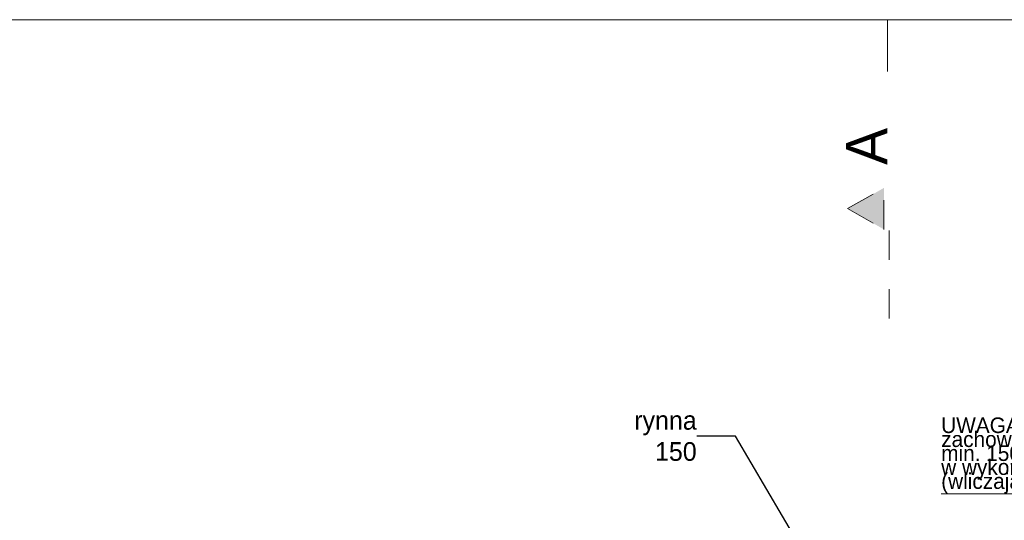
# Model space of a CAD drawing. Extents: x -145259 to -66341, y -2316 to 227384.
# Tile 88 of 141: x -130629 to -121133, y 182159 to 186984. Entities that reach past the tile are written whole.
import ezdxf

# ---------------------------------------------------------------- set-up
doc = ezdxf.new("R2010")
doc.units = 0
doc.header["$MEASUREMENT"] = 0
doc.linetypes.add('Dashed', pattern=[564.444447, 282.222223, -282.222223])
for name, color, linetype, lineweight in [('Arch opisy_Nr_Pióra__20', 1, 'Continuous', 20), ('arch przekroje_Nr_Pióra__21', 7, 'Continuous', 13), ('arch przekroje_Nr_Pióra__5', 7, 'Continuous', 13), ('ARCH TABELA_Nr_Pióra__21', 7, 'Continuous', 13), ('Arch wymiary_Nr_Pióra__20', 1, 'Continuous', 20), ('INWENT OPISY_Nr_Pióra__21', 7, 'Continuous', 13)]:
    doc.layers.add(name, color=color, linetype=linetype, lineweight=lineweight)
doc.styles.add('GENERATED_STYLE_2', font='txt')
doc.styles.add('GENERATED_STYLE_6', font='txt')
doc.styles.add('GENERATED_STYLE_8', font='txt')
doc.dimstyles.new('GENERATED_STYLE__9', dxfattribs={"dimtxt": 0.18, "dimasz": 109.44, "dimexe": 0.18, "dimexo": 0.0625, "dimgap": 0.09, "dimtad": 0, "dimtih": 1, "dimtoh": 1, "dimdec": 4, "dimzin": 0, "dimdsep": 46, "dimcen": 0.09, "dimadec": 0, "dimazin": 0, "dimtfac": 1, "dimtdec": 4, "dimtmove": 0, "dimatfit": 3, "dimldrblk": 'ARROWHEAD_11', "dimfxl": 0, "dimtolj": 1, "dimtzin": 0, "dimarcsym": 0})

# ---------------------------------------------------------------- blocks, each defined once
blk = doc.blocks.new('ARROWHEAD_11')
at = {"color": 0, "linetype": 'Continuous', "lineweight": 0}
blk.add_line((0, 0), (-1, 0), dxfattribs=at)
at = {"color": 0, "linetype": 'Continuous', "lineweight": 0, "const_width": 0.25, "flags": 128}
blk.add_lwpolyline([(-0.125, 0, 1), (0.125, 0, 1)], format="xyb", close=True, dxfattribs=at)

msp = doc.modelspace()

# ---------------------------------------------------------------- hatches: boundary and pattern name
at = {"layer": 'arch przekroje_Nr_Pióra__5', "linetype": 'Continuous'}
msp.add_hatch(color=256, dxfattribs=at).paths.add_polyline_path([(-122293.7, 185362.6), (-122293.7, 184962.6), (-122643.7, 185162.6)], flags=0)

# ---------------------------------------------------------------- linework, layer by layer
at = {"layer": 'Arch opisy_Nr_Pióra__20', "linetype": 'Continuous'}
msp.add_line((-121741.8, 182412.2), (-119145.5, 182412.2), dxfattribs=at)
at = {"layer": 'arch przekroje_Nr_Pióra__5', "linetype": 'Dashed'}
for p, q in [((-122643.7, 185162.6), (-122293.7, 185362.6)), ((-122293.7, 184962.6), (-122293.7, 185362.6)), ((-122643.7, 185162.6), (-122293.7, 184962.6)), ((-122243.7, 184104.6), (-122243.7, 185162.6))]:
    msp.add_line(p, q, dxfattribs=at)
at = {"layer": 'ARCH TABELA_Nr_Pióra__21', "linetype": 'Continuous'}
for p, q in [((-143258.7, 186983.6), (-68258.7, 186983.6)), ((-122258.7, 186483.6), (-122258.7, 186983.6))]:
    msp.add_line(p, q, dxfattribs=at)

# ---------------------------------------------------------------- texts
at = {"layer": 'arch przekroje_Nr_Pióra__21', "linetype": 'Continuous', "insert": (-122660.9, 185762.6), "char_height": 400, "attachment_point": 2, "rotation": 90, "style": 'GENERATED_STYLE_8'}
msp.add_mtext('{A}', dxfattribs=at)
at = {"layer": 'Arch wymiary_Nr_Pióra__20', "linetype": 'Continuous', "insert": (-121741.8, 182416.2), "char_height": 150, "width": 3044.354, "attachment_point": 7, "line_spacing_factor": 0.537969, "style": 'GENERATED_STYLE_2'}
msp.add_mtext('{UWAGA: \\Pzachować szerokość spocznika \\Pmin. 150 cm\\Pw wykończonej powierzchni\\P(wliczając w to również poręcz) }', dxfattribs=at)
at = {"layer": 'INWENT OPISY_Nr_Pióra__21', "linetype": 'Continuous', "insert": (-124099.7, 182970.7), "char_height": 180, "width": 969.035, "attachment_point": 6, "style": 'GENERATED_STYLE_6'}
msp.add_mtext('{rynna 150}', dxfattribs=at)

# ---------------------------------------------------------------- leaders
at = {"layer": 'INWENT OPISY_Nr_Pióra__21', "linetype": 'Continuous', "annotation_type": 0, "has_hookline": 1, "hookline_direction": 1, "text_width": 668.6}
msp.add_leader([(-122916, 181595.4), (-123724.6, 182970.7), (-124099.6, 182970.7)], dimstyle='GENERATED_STYLE__9', dxfattribs=at)

doc.saveas('drawing.dxf')
